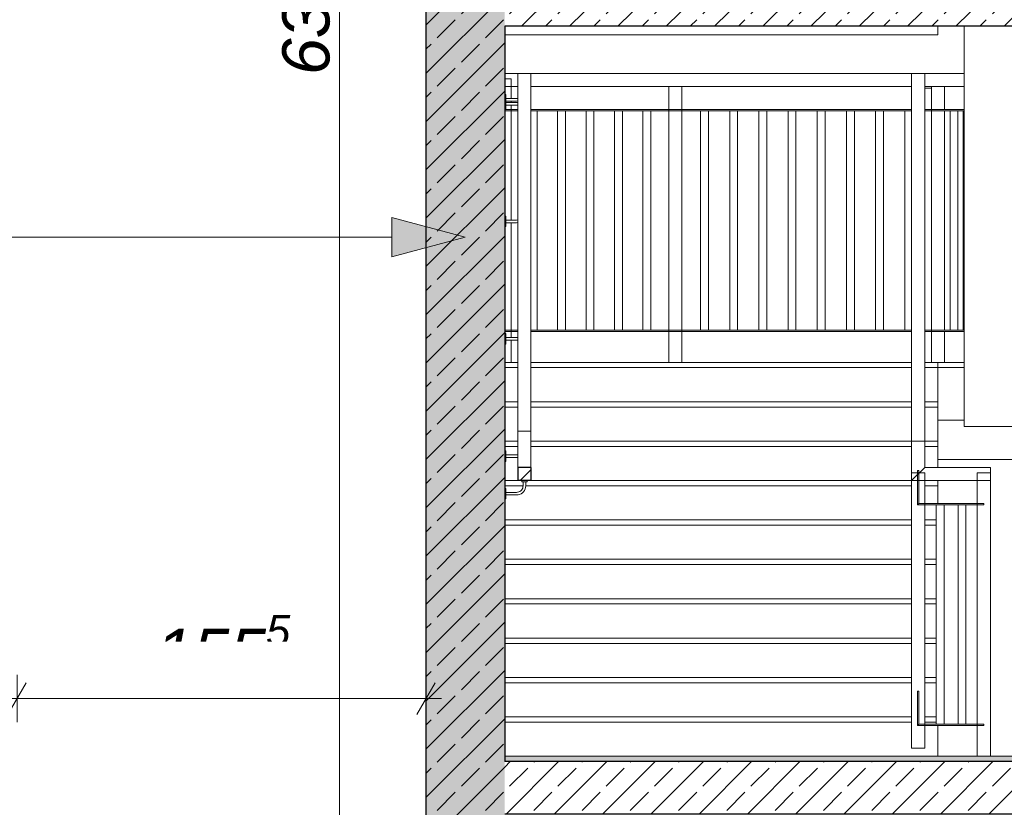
# Model space of a CAD drawing. Header units: centimetres. Extents: x -1103 to 10505, y -997 to 1780.
# Tile 30 of 102: x 1592 to 1967, y 640 to 940. Entities that reach past the tile are written whole.
import ezdxf

# ---------------------------------------------------------------- set-up
doc = ezdxf.new("R2010")
doc.units = ezdxf.units.CM
doc.header["$LTSCALE"] = 0.1
doc.header["$MEASUREMENT"] = 0
doc.linetypes.add('Wipeout_Contour', pattern=[1000, 0, -1000])
for name, color, linetype in [('2_barierki.K_IR', 7, 'Continuous'), ('2_belki.K_IR', 7, 'Continuous'), ('2_schody.K_IR', 7, 'Continuous'), ('2_stropy.ISTN', 7, 'Continuous'), ('2_ściany.K_IR', 7, 'Continuous'), ('3_opisy.K_IR', 7, 'Continuous'), ('5_wymiary.K_IR', 7, 'Continuous')]:
    doc.layers.add(name, color=color, linetype=linetype)
doc.styles.add('GENERATED_STYLE_3', font='txt')
doc.dimstyles.new('GENERATED_STYLE__1', dxfattribs={"dimtxt": 18, "dimasz": 9.178744, "dimexe": 0.18, "dimexo": 2, "dimgap": 0.09, "dimtad": 1, "dimtih": 1, "dimtoh": 1, "dimdec": 0, "dimzin": 0, "dimdsep": 46, "dimtxsty": 'GENERATED_STYLE_3', "dimblk": 'ARROWHEAD_2', "dimblk1": 'ARROWHEAD_2', "dimblk2": 'ARROWHEAD_2', "dimcen": 0.09, "dimclrd": 1, "dimclre": 1, "dimclrt": 1, "dimadec": 1, "dimazin": 0, "dimtfac": 1, "dimtdec": 4, "dimtmove": 0, "dimatfit": 3, "dimfxl": 1, "dimtolj": 1, "dimtzin": 0, "dimarcsym": 0})
doc.dimstyles.new('GENERATED_STYLE__2', dxfattribs={"dimtxt": 18, "dimasz": 9.178744, "dimexe": 0.18, "dimexo": 2, "dimgap": 0.09, "dimtad": 1, "dimdec": 0, "dimzin": 0, "dimdsep": 46, "dimtxsty": 'GENERATED_STYLE_3', "dimblk": 'ARROWHEAD_2', "dimblk1": 'ARROWHEAD_2', "dimblk2": 'ARROWHEAD_2', "dimcen": 0.09, "dimclrd": 1, "dimclre": 1, "dimclrt": 1, "dimadec": 1, "dimazin": 0, "dimtfac": 1, "dimtdec": 4, "dimtmove": 0, "dimatfit": 3, "dimfxl": 1, "dimtolj": 1, "dimtzin": 0, "dimarcsym": 0})
pattern_1 = [(45, (0, 0), (-9.19239, 9.19239), []), (45, (-4.596, 4.596), (-9.19239, 9.19239), [9.75, -3.25])]

# ---------------------------------------------------------------- blocks, each defined once
blk = doc.blocks.new('ElemPrzekroju_23_1')
at = {"layer": '2_schody.K_IR', "linetype": 'Continuous', "lineweight": 0, "true_color": 0x000000}
blk.add_hatch(color=18, dxfattribs=at).paths.add_polyline_path([(1776.85, 959.5), (1776.85, 957.5), (2116.85, 957.5), (2116.85, 959.5)])
at = {"layer": '2_schody.K_IR', "color": 7, "linetype": 'Continuous', "lineweight": 15}
blk.add_line((2116.85, 959.5), (1776.85, 959.5), dxfattribs=at)
at = {"color": 254, "linetype": 'Wipeout_Contour', "lineweight": 0, "ltscale": 8665.856254}
blk.add_wipeout([(1776.85, 957.5), (1776.85, 937.5), (2116.85, 937.5), (2116.85, 957.5)], dxfattribs=at).dxf.layer = '2_schody.K_IR'
at = {"layer": '2_schody.K_IR', "linetype": 'Continuous', "lineweight": 0, "true_color": 0x000000}
h = blk.add_hatch(dxfattribs=at)
h.set_pattern_fill('Beton_zbrojony_0001', color=18, style=0, pattern_type=2)
h.set_pattern_definition(pattern_1)
h.paths.add_polyline_path([(1776.85, 957.5), (1776.85, 937.5), (2116.85, 937.5), (2116.85, 957.5)])
at = {"layer": '2_schody.K_IR', "color": 7, "linetype": 'Continuous', "lineweight": 30}
for p, q in [((2116.85, 957.5), (1776.85, 957.5)), ((2116.85, 937.5), (1776.85, 937.5))]:
    blk.add_line(p, q, dxfattribs=at)
at = {"layer": '2_schody.K_IR', "color": 7, "linetype": 'Continuous', "lineweight": 0}
blk.add_line((2116.85, 959.5), (2116.85, 957.5), dxfattribs=at)
blk = doc.blocks.new('ElemPrzekroju_114_1')
at = {"layer": '2_stropy.ISTN', "linetype": 'Continuous', "lineweight": 0, "true_color": 0x000000}
blk.add_hatch(color=18, dxfattribs=at).paths.add_polyline_path([(2116.85, 659.5), (1776.85, 659.5), (1776.85, 657.5), (2116.85, 657.5)])
at = {"layer": '2_stropy.ISTN', "color": 7, "linetype": 'Continuous', "lineweight": 15}
blk.add_line((2116.85, 659.5), (1776.85, 659.5), dxfattribs=at)
at = {"color": 254, "linetype": 'Wipeout_Contour', "lineweight": 0, "ltscale": 8209.679268}
blk.add_wipeout([(1776.85, 657.5), (1776.85, 637.5), (2116.85, 637.5), (2116.85, 657.5)], dxfattribs=at).dxf.layer = '2_stropy.ISTN'
at = {"layer": '2_stropy.ISTN', "linetype": 'Continuous', "lineweight": 0, "true_color": 0x000000}
h = blk.add_hatch(dxfattribs=at)
h.set_pattern_fill('Beton_zbrojony_0001', color=18, style=0, pattern_type=2)
h.set_pattern_definition(pattern_1)
h.paths.add_polyline_path([(1776.85, 657.5), (1776.85, 637.5), (2116.85, 637.5), (2116.85, 657.5)])
at = {"layer": '2_stropy.ISTN', "color": 7, "linetype": 'Continuous', "lineweight": 30}
for p, q in [((2116.85, 657.5), (1776.85, 657.5)), ((2116.85, 637.5), (1776.85, 637.5))]:
    blk.add_line(p, q, dxfattribs=at)
at = {"layer": '2_stropy.ISTN', "color": 7, "linetype": 'Continuous', "lineweight": 0}
blk.add_line((2116.85, 659.5), (2116.85, 657.5), dxfattribs=at)
blk = doc.blocks.new('ElemPrzekroju_117_1')
at = {"layer": '2_schody.K_IR', "color": 7, "linetype": 'Continuous', "lineweight": 15}
for p, q in [((1931.85, 674.5), (1776.85, 674.5)), ((1941.19, 674.5), (1936.85, 674.5))]:
    blk.add_line(p, q, dxfattribs=at)
blk = doc.blocks.new('ElemPrzekroju_118_1')
at = {"layer": '2_schody.K_IR', "color": 7, "linetype": 'Continuous', "lineweight": 15}
for p, q in [((1931.85, 689.5), (1776.85, 689.5)), ((1941.19, 689.5), (1936.85, 689.5))]:
    blk.add_line(p, q, dxfattribs=at)
blk = doc.blocks.new('ElemPrzekroju_119_1')
at = {"layer": '2_schody.K_IR', "color": 7, "linetype": 'Continuous', "lineweight": 15}
for p, q in [((1931.85, 704.5), (1776.85, 704.5)), ((1941.19, 704.5), (1936.85, 704.5))]:
    blk.add_line(p, q, dxfattribs=at)
blk = doc.blocks.new('ElemPrzekroju_120_1')
at = {"layer": '2_schody.K_IR', "color": 7, "linetype": 'Continuous', "lineweight": 15}
for p, q in [((1931.85, 719.5), (1776.85, 719.5)), ((1941.19, 719.5), (1936.85, 719.5))]:
    blk.add_line(p, q, dxfattribs=at)
blk = doc.blocks.new('ElemPrzekroju_121_1')
at = {"layer": '2_schody.K_IR', "color": 7, "linetype": 'Continuous', "lineweight": 15}
for p, q in [((1931.85, 734.5), (1776.85, 734.5)), ((1941.19, 734.5), (1936.85, 734.5))]:
    blk.add_line(p, q, dxfattribs=at)
blk = doc.blocks.new('ElemPrzekroju_122_1')
at = {"layer": '2_schody.K_IR', "color": 7, "linetype": 'Continuous', "lineweight": 15}
for p, q in [((1931.85, 749.5), (1776.85, 749.5)), ((1941.19, 749.5), (1936.85, 749.5))]:
    blk.add_line(p, q, dxfattribs=at)
blk = doc.blocks.new('ElemPrzekroju_123_1')
at = {"layer": '2_schody.K_IR', "color": 7, "linetype": 'Continuous', "lineweight": 15}
for p, q in [((1781.85, 764.5), (1776.85, 764.5)), ((1931.85, 764.5), (1786.85, 764.5)), ((1941.85, 762.5), (1941.85, 764.5))]:
    blk.add_line(p, q, dxfattribs=at)
blk = doc.blocks.new('ElemPrzekroju_124_1')
at = {"layer": '2_schody.K_IR', "color": 7, "linetype": 'Continuous', "lineweight": 15}
for p, q in [((1781.85, 779.5), (1776.85, 779.5)), ((1931.85, 779.5), (1786.85, 779.5)), ((1941.85, 779.5), (1936.85, 779.5)), ((1941.85, 777.5), (1941.85, 779.5))]:
    blk.add_line(p, q, dxfattribs=at)
blk = doc.blocks.new('ElemPrzekroju_125_1')
at = {"layer": '2_schody.K_IR', "color": 7, "linetype": 'Continuous', "lineweight": 15}
for p, q in [((1781.85, 809.5), (1776.85, 809.5)), ((1931.85, 809.5), (1786.85, 809.5)), ((1941.85, 809.5), (1936.85, 809.5)), ((1951.86, 809.5), (1941.85, 809.5)), ((1941.85, 807.5), (1941.85, 809.5))]:
    blk.add_line(p, q, dxfattribs=at)
blk = doc.blocks.new('ElemPrzekroju_126_1')
at = {"layer": '2_schody.K_IR', "color": 7, "linetype": 'Continuous', "lineweight": 15}
for p, q in [((1781.85, 794.5), (1776.85, 794.5)), ((1931.85, 794.5), (1786.85, 794.5)), ((1941.85, 794.5), (1936.85, 794.5)), ((1941.85, 792.5), (1941.85, 794.5))]:
    blk.add_line(p, q, dxfattribs=at)
blk = doc.blocks.new('ElemPrzekroju_128_1')
at = {"layer": '2_schody.K_IR', "color": 7, "linetype": 'Continuous', "lineweight": 15}
for p, q in [((1951.86, 937.5), (1951.86, 919.14)), ((2116.86, 919.14), (2116.86, 922.5)), ((1951.86, 917.26), (1951.86, 919.14)), ((2116.86, 919.14), (2116.86, 917.26)), ((1951.86, 915.39), (1951.86, 917.26)), ((1951.86, 913.51), (1951.86, 915.39)), ((2116.86, 917.26), (2116.86, 915.39)), ((2116.86, 915.39), (2116.86, 913.51)), ((1951.86, 911.64), (1951.86, 913.51)), ((1951.86, 909.76), (1951.86, 911.64)), ((2116.86, 913.51), (2116.86, 911.64)), ((2116.86, 911.64), (2116.86, 909.76)), ((1951.86, 907.89), (1951.86, 909.76)), ((1951.86, 906.01), (1951.86, 907.89)), ((2116.86, 909.76), (2116.86, 907.89)), ((2116.86, 907.89), (2116.86, 906.01)), ((1951.86, 904.14), (1951.86, 906.01)), ((1951.86, 901.64), (1951.86, 904.14)), ((2116.86, 906.01), (2116.86, 904.14)), ((2116.86, 904.14), (2116.86, 901.64)), ((1951.86, 899.14), (1951.86, 901.64)), ((2116.86, 901.64), (2116.86, 899.14)), ((1951.86, 896.64), (1951.86, 899.14)), ((1951.86, 894.14), (1951.86, 896.64)), ((2116.86, 899.14), (2116.86, 896.64)), ((2116.86, 896.64), (2116.86, 894.14)), ((1951.86, 891.64), (1951.86, 894.14)), ((2116.86, 894.14), (2116.86, 891.64)), ((1951.86, 889.14), (1951.86, 891.64)), ((1951.86, 887.26), (1951.86, 889.14)), ((2116.86, 891.64), (2116.86, 889.14)), ((2116.86, 889.14), (2116.86, 887.26)), ((1951.86, 885.39), (1951.86, 887.26)), ((1951.86, 883.51), (1951.86, 885.39)), ((2116.86, 887.26), (2116.86, 885.39)), ((2116.86, 885.39), (2116.86, 883.51)), ((1951.86, 881.64), (1951.86, 883.51)), ((1951.86, 879.76), (1951.86, 881.64)), ((2116.86, 883.51), (2116.86, 881.64)), ((2116.86, 881.64), (2116.86, 879.76)), ((1951.86, 877.89), (1951.86, 879.76)), ((1951.86, 876.01), (1951.86, 877.89)), ((2116.86, 879.76), (2116.86, 877.89)), ((2116.86, 877.89), (2116.86, 876.01)), ((1951.86, 874.14), (1951.86, 876.01)), ((1951.86, 871.64), (1951.86, 874.14)), ((2116.86, 876.01), (2116.86, 874.14)), ((2116.86, 874.14), (2116.86, 871.64)), ((1951.86, 869.14), (1951.86, 871.64)), ((2116.86, 871.64), (2116.86, 869.14)), ((1951.86, 866.64), (1951.86, 869.14)), ((1951.86, 864.14), (1951.86, 866.64)), ((2116.86, 869.14), (2116.86, 866.64)), ((2116.86, 866.64), (2116.86, 864.14)), ((1951.86, 861.64), (1951.86, 864.14)), ((2116.86, 864.14), (2116.86, 861.64)), ((1951.86, 859.14), (1951.86, 861.64)), ((1951.86, 857.26), (1951.86, 859.14)), ((2116.86, 861.64), (2116.86, 859.14)), ((2116.86, 859.14), (2116.86, 857.26)), ((1951.86, 855.39), (1951.86, 857.26)), ((1951.86, 853.51), (1951.86, 855.39)), ((2116.86, 857.26), (2116.86, 855.39)), ((2116.86, 855.39), (2116.86, 853.51)), ((1951.86, 851.64), (1951.86, 853.51)), ((1951.86, 849.76), (1951.86, 851.64)), ((2116.86, 853.51), (2116.86, 851.64)), ((2116.86, 851.64), (2116.86, 849.76)), ((1951.86, 847.89), (1951.86, 849.76)), ((1951.86, 846.01), (1951.86, 847.89)), ((2116.86, 849.76), (2116.86, 847.89)), ((2116.86, 847.89), (2116.86, 846.01)), ((1951.86, 844.14), (1951.86, 846.01)), ((1951.86, 842.26), (1951.86, 844.14)), ((2116.86, 846.01), (2116.86, 844.14)), ((2116.86, 844.14), (2116.86, 842.26)), ((1951.86, 840.39), (1951.86, 842.26)), ((1951.86, 838.51), (1951.86, 840.39)), ((2116.86, 842.26), (2116.86, 840.39)), ((2116.86, 840.39), (2116.86, 838.51)), ((1951.86, 836.64), (1951.86, 838.51)), ((1951.86, 834.76), (1951.86, 836.64)), ((2116.86, 838.51), (2116.86, 836.64)), ((2116.86, 836.64), (2116.86, 834.76)), ((1951.86, 832.89), (1951.86, 834.76)), ((1951.86, 831.01), (1951.86, 832.89)), ((2116.86, 834.76), (2116.86, 832.89)), ((2116.86, 832.89), (2116.86, 831.01)), ((1951.86, 829.14), (1951.86, 831.01)), ((1951.86, 827.26), (1951.86, 829.14)), ((2116.86, 831.01), (2116.86, 829.14)), ((2116.86, 829.14), (2116.86, 827.26)), ((1951.86, 825.39), (1951.86, 827.26)), ((1951.86, 824.76), (1951.86, 825.39)), ((2116.86, 827.26), (2116.86, 825.39)), ((2116.86, 825.39), (2116.86, 824.76)), ((1951.86, 824.14), (1951.86, 824.76)), ((1951.86, 822.89), (1951.86, 824.14)), ((1951.86, 821.64), (1951.86, 822.89)), ((1951.86, 820.39), (1951.86, 821.64)), ((2116.86, 824.76), (2116.86, 824.14)), ((2116.86, 824.14), (2116.86, 822.89)), ((2116.86, 822.89), (2116.86, 821.64)), ((2116.86, 821.64), (2116.86, 820.39)), ((1951.86, 819.14), (1951.86, 820.39)), ((1951.86, 818.51), (1951.86, 819.14)), ((1951.86, 817.89), (1951.86, 818.51)), ((1951.86, 816.01), (1951.86, 817.89)), ((2116.86, 820.39), (2116.86, 819.14)), ((2116.86, 819.14), (2116.86, 818.51)), ((2116.86, 818.51), (2116.86, 817.89)), ((2116.86, 817.89), (2116.86, 816.01)), ((1951.86, 814.14), (1951.86, 816.01)), ((1951.86, 812.26), (1951.86, 814.14)), ((2116.86, 816.01), (2116.86, 814.14)), ((2116.86, 814.14), (2116.86, 812.26)), ((1951.86, 810.39), (1951.86, 812.26)), ((1951.86, 809.76), (1951.86, 810.39)), ((2116.86, 812.26), (2116.86, 810.39)), ((2116.86, 810.39), (2116.86, 809.76)), ((1951.86, 809.14), (1951.86, 809.76)), ((1951.86, 807.89), (1951.86, 809.14)), ((1951.86, 806.64), (1951.86, 807.89)), ((1951.86, 805.39), (1951.86, 806.64)), ((2116.86, 809.76), (2116.86, 809.14)), ((2116.86, 809.14), (2116.86, 807.89)), ((2116.86, 807.89), (2116.86, 806.64)), ((2116.86, 806.64), (2116.86, 805.39)), ((1951.86, 804.14), (1951.86, 805.39)), ((1951.86, 803.51), (1951.86, 804.14)), ((1951.86, 802.89), (1951.86, 803.51)), ((1951.86, 801.01), (1951.86, 802.89)), ((2116.86, 805.39), (2116.86, 804.14)), ((2116.86, 804.14), (2116.86, 803.51)), ((2116.86, 803.51), (2116.86, 802.89)), ((2116.86, 802.89), (2116.86, 801.01)), ((1951.86, 799.14), (1951.86, 801.01)), ((1951.86, 796.64), (1951.86, 799.14)), ((2116.86, 801.01), (2116.86, 799.14)), ((2116.86, 799.14), (2116.86, 796.64)), ((1951.86, 794.14), (1951.86, 796.64)), ((2116.86, 796.64), (2116.86, 794.14)), ((1951.86, 791.64), (1951.86, 794.14)), ((1951.86, 789.14), (1951.86, 791.64)), ((2116.86, 794.14), (2116.86, 791.64)), ((2116.86, 791.64), (2116.86, 789.14)), ((1951.86, 786.64), (1951.86, 789.14)), ((2116.86, 789.14), (2116.86, 786.64)), ((1951.86, 785.14), (1951.86, 786.64)), ((2116.86, 785.14), (1951.86, 785.14)), ((2116.86, 786.64), (2116.86, 785.14))]:
    blk.add_line(p, q, dxfattribs=at)
blk = doc.blocks.new('ElemPrzekroju_129_1')
at = {"layer": '2_schody.K_IR', "color": 7, "linetype": 'Continuous', "lineweight": 15}
for p, q in [((1951.86, 807.5), (1941.85, 807.5)), ((1951.86, 787.5), (1941.85, 787.5))]:
    blk.add_line(p, q, dxfattribs=at)
blk = doc.blocks.new('ElemPrzekroju_140_1')
at = {"layer": '2_schody.K_IR', "color": 7, "linetype": 'Continuous', "lineweight": 15}
for p, q in [((1941.85, 934.19), (1941.85, 937.5)), ((1776.85, 934.19), (1941.85, 934.19))]:
    blk.add_line(p, q, dxfattribs=at)
blk = doc.blocks.new('ElemPrzekroju_209_1')
at = {"layer": '2_schody.K_IR', "color": 7, "linetype": 'Continuous', "lineweight": 15}
for p, q in [((1776.85, 672.5), (1931.85, 672.5)), ((1936.85, 672.5), (1941.19, 672.5)), ((1941.85, 659.5), (1941.85, 671.25))]:
    blk.add_line(p, q, dxfattribs=at)
blk = doc.blocks.new('ElemPrzekroju_210_1')
at = {"layer": '2_schody.K_IR', "color": 7, "linetype": 'Continuous', "lineweight": 15}
for p, q in [((1776.85, 687.5), (1931.85, 687.5)), ((1936.85, 687.5), (1941.19, 687.5))]:
    blk.add_line(p, q, dxfattribs=at)
blk = doc.blocks.new('ElemPrzekroju_211_1')
at = {"layer": '2_schody.K_IR', "color": 7, "linetype": 'Continuous', "lineweight": 15}
for p, q in [((1776.85, 702.5), (1931.85, 702.5)), ((1936.85, 702.5), (1941.19, 702.5))]:
    blk.add_line(p, q, dxfattribs=at)
blk = doc.blocks.new('ElemPrzekroju_212_1')
at = {"layer": '2_schody.K_IR', "color": 7, "linetype": 'Continuous', "lineweight": 15}
for p, q in [((1776.85, 717.5), (1931.85, 717.5)), ((1936.85, 717.5), (1941.19, 717.5))]:
    blk.add_line(p, q, dxfattribs=at)
blk = doc.blocks.new('ElemPrzekroju_213_1')
at = {"layer": '2_schody.K_IR', "color": 7, "linetype": 'Continuous', "lineweight": 15}
for p, q in [((1776.85, 732.5), (1931.85, 732.5)), ((1936.85, 732.5), (1941.19, 732.5))]:
    blk.add_line(p, q, dxfattribs=at)
blk = doc.blocks.new('ElemPrzekroju_214_1')
at = {"layer": '2_schody.K_IR', "color": 7, "linetype": 'Continuous', "lineweight": 15}
for p, q in [((1776.85, 747.5), (1931.85, 747.5)), ((1936.85, 747.5), (1941.19, 747.5))]:
    blk.add_line(p, q, dxfattribs=at)
blk = doc.blocks.new('ElemPrzekroju_215_1')
at = {"layer": '2_schody.K_IR', "color": 7, "linetype": 'Continuous', "lineweight": 15}
for p, q in [((1776.85, 762.5), (1783.85, 762.5)), ((1784.85, 762.5), (1931.85, 762.5)), ((1936.85, 762.5), (1941.85, 762.5)), ((1941.85, 755.75), (1941.85, 762.5))]:
    blk.add_line(p, q, dxfattribs=at)
blk = doc.blocks.new('ElemPrzekroju_216_1')
at = {"layer": '2_schody.K_IR', "color": 7, "linetype": 'Continuous', "lineweight": 15}
for p, q in [((1776.85, 777.5), (1781.85, 777.5)), ((1786.85, 777.5), (1931.85, 777.5)), ((1936.85, 777.5), (1941.85, 777.5)), ((1941.85, 769.5), (1941.85, 777.5))]:
    blk.add_line(p, q, dxfattribs=at)
blk = doc.blocks.new('ElemPrzekroju_217_1')
at = {"layer": '2_schody.K_IR', "color": 7, "linetype": 'Continuous', "lineweight": 15}
for p, q in [((1776.85, 807.5), (1781.85, 807.5)), ((1786.85, 807.5), (1931.85, 807.5)), ((1936.85, 807.5), (1941.85, 807.5)), ((1941.85, 794.5), (1941.85, 807.5))]:
    blk.add_line(p, q, dxfattribs=at)
blk = doc.blocks.new('ElemPrzekroju_218_1')
at = {"layer": '2_schody.K_IR', "color": 7, "linetype": 'Continuous', "lineweight": 15}
for p, q in [((1776.85, 792.5), (1781.85, 792.5)), ((1786.85, 792.5), (1931.85, 792.5)), ((1936.85, 792.5), (1941.85, 792.5)), ((1941.85, 779.5), (1941.85, 792.5))]:
    blk.add_line(p, q, dxfattribs=at)
blk = doc.blocks.new('ElemPrzekroju_241_1')
at = {"layer": '2_belki.K_IR', "color": 7, "linetype": 'Continuous', "lineweight": 0}
blk.add_line((1941.85, 772.5), (2116.85, 772.5), dxfattribs=at)
blk = doc.blocks.new('ElemPrzekroju_244_1')
at = {"layer": '2_ściany.K_IR', "linetype": 'Continuous', "lineweight": 0, "true_color": 0xffaaaa}
blk.add_hatch(color=21, dxfattribs=at).paths.add_polyline_path([(1776.85, 1234.5), (1746.85, 1234.5), (1746.85, 624.33), (1776.85, 624.33)])
at = {"layer": '2_ściany.K_IR', "linetype": 'Continuous', "lineweight": 0, "true_color": 0x000000}
h = blk.add_hatch(dxfattribs=at)
h.set_pattern_fill('Beton_zbrojony_0001', color=18, style=0, pattern_type=2)
h.set_pattern_definition(pattern_1)
h.paths.add_polyline_path([(1776.85, 1234.5), (1746.85, 1234.5), (1746.85, 624.33), (1776.85, 624.33)])
at = {"layer": '2_ściany.K_IR', "color": 7, "linetype": 'Continuous', "lineweight": 30}
for p, q in [((1746.85, 1234.5), (1746.85, 624.33)), ((1776.85, 937.5), (1776.85, 659.5)), ((1776.85, 659.5), (1776.85, 657.5))]:
    blk.add_line(p, q, dxfattribs=at)
blk = doc.blocks.new('ElemPrzekroju_285_1')
at = {"layer": '2_barierki.K_IR', "color": 7, "linetype": 'Continuous', "lineweight": 0}
for p, q in [((1776.85, 919.5), (1781.85, 919.5)), ((1786.85, 919.5), (1931.85, 919.5)), ((1776.85, 914.5), (1779.35, 914.5)), ((1779.35, 914.5), (1781.85, 914.5)), ((1786.85, 914.5), (1839.36, 914.5)), ((1844.36, 914.5), (1931.85, 914.5))]:
    blk.add_line(p, q, dxfattribs=at)
blk = doc.blocks.new('ElemPrzekroju_286_1')
at = {"layer": '2_barierki.K_IR', "color": 7, "linetype": 'Continuous', "lineweight": 0}
for p, q in [((1776.85, 821.75), (1779.35, 821.75)), ((1776.85, 821.25), (1779.35, 821.25)), ((1779.35, 821.75), (1781.85, 821.75)), ((1779.35, 821.25), (1781.85, 821.25)), ((1786.85, 821.75), (1839.36, 821.75)), ((1786.85, 821.25), (1839.36, 821.25)), ((1839.36, 821.75), (1844.36, 821.75)), ((1839.36, 821.25), (1844.36, 821.25)), ((1844.36, 821.75), (1931.85, 821.75)), ((1844.36, 821.25), (1931.85, 821.25))]:
    blk.add_line(p, q, dxfattribs=at)
blk = doc.blocks.new('ElemPrzekroju_287_1')
at = {"layer": '2_barierki.K_IR', "color": 7, "linetype": 'Continuous', "lineweight": 0}
for p, q in [((1776.85, 905.75), (1779.35, 905.75)), ((1776.85, 905.25), (1779.35, 905.25)), ((1779.35, 905.75), (1781.85, 905.75)), ((1779.35, 905.25), (1781.85, 905.25)), ((1786.85, 905.75), (1839.36, 905.75)), ((1786.85, 905.25), (1839.36, 905.25)), ((1839.36, 905.75), (1844.36, 905.75)), ((1839.36, 905.25), (1844.36, 905.25)), ((1844.36, 905.75), (1931.85, 905.75)), ((1844.36, 905.25), (1931.85, 905.25))]:
    blk.add_line(p, q, dxfattribs=at)
blk = doc.blocks.new('ElemPrzekroju_332_1')
at = {"layer": '2_barierki.K_IR', "color": 7, "linetype": 'Continuous', "lineweight": 0}
for p, q in [((1777.35, 911.5), (1776.85, 911.5)), ((1777.35, 909.92), (1777.35, 911.5)), ((1781.33, 910), (1777.35, 910)), ((1781.37, 909), (1777.35, 909)), ((1781.79, 910.04), (1781.33, 910)), ((1781.85, 909.04), (1781.37, 909)), ((1781.85, 910.06), (1781.79, 910.04))]:
    blk.add_line(p, q, dxfattribs=at)
blk = doc.blocks.new('ElemPrzekroju_333_1')
at = {"layer": '2_barierki.K_IR', "color": 7, "linetype": 'Continuous', "lineweight": 15}
for p, q in [((1786.85, 919.5), (1781.85, 919.5)), ((1781.85, 919.5), (1781.85, 783.25)), ((1786.85, 919.5), (1786.85, 783.25)), ((1786.85, 783.25), (1781.85, 783.25))]:
    blk.add_line(p, q, dxfattribs=at)
at = {"layer": '2_barierki.K_IR', "color": 7, "linetype": 'Continuous', "lineweight": 0}
for p, q in [((1777.35, 909.92), (1776.85, 909.92)), ((1777.35, 905.92), (1777.35, 909.92)), ((1781.33, 908.42), (1777.35, 908.42)), ((1781.79, 908.46), (1781.33, 908.42)), ((1781.85, 908.48), (1781.79, 908.46)), ((1777.35, 905.92), (1776.85, 905.92)), ((1781.37, 907.42), (1777.35, 907.42)), ((1781.85, 907.46), (1781.37, 907.42)), ((1777.35, 865.2), (1776.85, 865.2)), ((1777.35, 861.2), (1777.35, 865.2)), ((1781.33, 863.7), (1777.35, 863.7)), ((1781.37, 862.7), (1777.35, 862.7)), ((1781.79, 863.74), (1781.33, 863.7)), ((1781.85, 862.74), (1781.37, 862.7)), ((1781.85, 863.76), (1781.79, 863.74)), ((1777.35, 861.2), (1776.85, 861.2)), ((1777.35, 820.48), (1776.85, 820.48)), ((1777.35, 816.48), (1777.35, 820.48)), ((1781.33, 818.98), (1777.35, 818.98)), ((1781.37, 817.98), (1777.35, 817.98)), ((1781.79, 819.02), (1781.33, 818.98)), ((1781.85, 818.02), (1781.37, 817.98)), ((1781.85, 819.03), (1781.79, 819.02)), ((1777.35, 816.48), (1776.85, 816.48)), ((1777.35, 775.76), (1776.85, 775.76)), ((1777.35, 771.76), (1777.35, 775.76)), ((1781.33, 774.26), (1777.35, 774.26)), ((1781.37, 773.26), (1777.35, 773.26)), ((1781.79, 774.3), (1781.33, 774.26)), ((1781.85, 773.3), (1781.37, 773.26)), ((1781.85, 774.31), (1781.79, 774.3)), ((1777.35, 771.76), (1776.85, 771.76))]:
    blk.add_line(p, q, dxfattribs=at)
blk = doc.blocks.new('ElemPrzekroju_334_1')
at = {"layer": '2_barierki.K_IR', "color": 7, "linetype": 'Continuous', "lineweight": 15}
for p, q in [((1781.85, 783.25), (1781.85, 769.5)), ((1786.85, 783.25), (1786.85, 769.5))]:
    blk.add_line(p, q, dxfattribs=at)
blk = doc.blocks.new('ElemPrzekroju_335_1')
at = {"layer": '2_barierki.K_IR', "color": 7, "linetype": 'Continuous', "lineweight": 0}
for p, q in [((1777.35, 761.5), (1776.85, 761.5)), ((1777.35, 757.5), (1777.35, 761.5)), ((1783.52, 761.25), (1783.27, 760.89)), ((1783.7, 761.65), (1783.52, 761.25)), ((1783.81, 762.07), (1783.7, 761.65)), ((1783.85, 762.52), (1783.81, 762.07)), ((1784.64, 761.3), (1784.39, 760.75)), ((1784.8, 761.89), (1784.64, 761.3)), ((1784.85, 762.48), (1784.8, 761.89)), ((1777.35, 757.5), (1776.85, 757.5)), ((1781.33, 760), (1777.35, 760)), ((1781.37, 759), (1777.35, 759)), ((1781.79, 760.04), (1781.33, 760)), ((1781.96, 759.05), (1781.37, 759)), ((1782.21, 760.15), (1781.79, 760.04)), ((1782.55, 759.21), (1781.96, 759.05)), ((1782.6, 760.34), (1782.21, 760.15)), ((1783.1, 759.47), (1782.55, 759.21)), ((1782.96, 760.59), (1782.6, 760.34)), ((1783.27, 760.89), (1782.96, 760.59)), ((1783.6, 759.82), (1783.1, 759.47)), ((1784.04, 760.25), (1783.6, 759.82)), ((1784.39, 760.75), (1784.04, 760.25))]:
    blk.add_line(p, q, dxfattribs=at)
at = {"color": 254, "linetype": 'Wipeout_Contour', "lineweight": 0, "ltscale": 7768.869919}
blk.add_wipeout([(1786.85, 769.5), (1781.85, 769.5), (1781.85, 764.5), (1786.85, 764.5)], dxfattribs=at).dxf.layer = '2_barierki.K_IR'
at = {"layer": '2_barierki.K_IR', "linetype": 'Continuous', "lineweight": 0, "true_color": 0x000000}
h = blk.add_hatch(dxfattribs=at)
h.set_pattern_fill('Stal_0001', color=18, style=0, pattern_type=2)
h.set_pattern_definition([(45, (0, 0), (-15.9099, 15.9099), []), (45, (-5.303, 5.303), (-15.9099, 15.9099), [])])
h.paths.add_polyline_path([(1786.85, 769.5), (1781.85, 769.5), (1781.85, 764.5), (1786.85, 764.5)])
at = {"layer": '2_barierki.K_IR', "color": 7, "linetype": 'Continuous', "lineweight": 30}
for p, q in [((1781.85, 769.5), (1781.85, 764.5)), ((1786.85, 769.5), (1781.85, 769.5)), ((1786.85, 769.5), (1786.85, 764.5)), ((1786.85, 764.5), (1781.85, 764.5))]:
    blk.add_line(p, q, dxfattribs=at)
at = {"layer": '2_barierki.K_IR', "color": 7, "linetype": 'Continuous', "lineweight": 0}
for p, q in [((1783.35, 764), (1783.35, 764.5)), ((1783.35, 764), (1785.35, 764)), ((1783.85, 764), (1783.85, 762.52)), ((1784.85, 764), (1784.85, 762.48)), ((1785.35, 764), (1785.35, 764.5))]:
    blk.add_line(p, q, dxfattribs=at)
blk = doc.blocks.new('ElemPrzekroju_354_1')
at = {"layer": '2_barierki.K_IR', "color": 7, "linetype": 'Continuous', "lineweight": 0}
for p, q in [((1959.36, 769.5), (1961.86, 769.5)), ((1961.86, 769.5), (1961.86, 767.5)), ((1959.36, 764.5), (1961.86, 764.5))]:
    blk.add_line(p, q, dxfattribs=at)
blk = doc.blocks.new('ElemPrzekroju_355_1')
at = {"layer": '2_barierki.K_IR', "color": 7, "linetype": 'Continuous', "lineweight": 0}
for p, q in [((1959.36, 769.5), (1936.85, 769.5)), ((1936.85, 764.5), (1931.85, 764.5)), ((1956.86, 764.5), (1936.85, 764.5)), ((1959.36, 764.5), (1956.86, 764.5))]:
    blk.add_line(p, q, dxfattribs=at)
blk = doc.blocks.new('ElemPrzekroju_356_1')
at = {"layer": '2_barierki.K_IR', "color": 7, "linetype": 'Continuous', "lineweight": 0}
for p, q in [((1936.85, 671.25), (1934.1, 671.25)), ((1936.85, 671.75), (1934.6, 671.75)), ((1956.86, 671.75), (1936.85, 671.75)), ((1956.86, 671.25), (1936.85, 671.25)), ((1959.36, 671.75), (1956.86, 671.75)), ((1959.36, 671.25), (1956.86, 671.25)), ((1959.36, 671.25), (1959.36, 671.75))]:
    blk.add_line(p, q, dxfattribs=at)
blk = doc.blocks.new('ElemPrzekroju_357_1')
at = {"layer": '2_barierki.K_IR', "color": 7, "linetype": 'Continuous', "lineweight": 0}
for p, q in [((1936.85, 755.25), (1934.1, 755.25)), ((1936.85, 755.75), (1934.6, 755.75)), ((1956.86, 755.75), (1936.85, 755.75)), ((1956.86, 755.25), (1936.85, 755.25)), ((1959.36, 755.75), (1956.86, 755.75)), ((1959.36, 755.25), (1956.86, 755.25)), ((1959.36, 755.25), (1959.36, 755.75))]:
    blk.add_line(p, q, dxfattribs=at)
blk = doc.blocks.new('ElemPrzekroju_358_1')
at = {"layer": '2_barierki.K_IR', "color": 7, "linetype": 'Continuous', "lineweight": 0}
for p, q in [((1936.85, 919.5), (1951.86, 919.5)), ((1936.85, 914.5), (1951.86, 914.5))]:
    blk.add_line(p, q, dxfattribs=at)
blk = doc.blocks.new('ElemPrzekroju_359_1')
at = {"layer": '2_barierki.K_IR', "color": 7, "linetype": 'Continuous', "lineweight": 0}
for p, q in [((1936.85, 821.75), (1939.36, 821.75)), ((1936.85, 821.25), (1939.36, 821.25)), ((1939.36, 821.75), (1951.86, 821.75)), ((1939.36, 821.25), (1951.86, 821.25))]:
    blk.add_line(p, q, dxfattribs=at)
blk = doc.blocks.new('ElemPrzekroju_360_1')
at = {"layer": '2_barierki.K_IR', "color": 7, "linetype": 'Continuous', "lineweight": 0}
for p, q in [((1936.85, 905.75), (1939.36, 905.75)), ((1936.85, 905.25), (1939.36, 905.25)), ((1939.36, 905.75), (1951.86, 905.75)), ((1939.36, 905.25), (1951.86, 905.25))]:
    blk.add_line(p, q, dxfattribs=at)
blk = doc.blocks.new('ElemPrzekroju_579_1')
at = {"layer": '2_barierki.K_IR', "color": 7, "linetype": 'Continuous', "lineweight": 0}
for p, q in [((1839.36, 914.5), (1844.36, 914.5)), ((1839.36, 905.75), (1839.36, 914.5)), ((1844.36, 905.75), (1844.36, 914.5)), ((1839.36, 905.25), (1839.36, 905.75)), ((1839.36, 821.75), (1839.36, 905.25)), ((1844.36, 905.25), (1844.36, 905.75)), ((1844.36, 821.75), (1844.36, 905.25)), ((1839.36, 821.25), (1839.36, 821.75)), ((1839.36, 809.5), (1839.36, 821.25)), ((1844.36, 821.25), (1844.36, 821.75)), ((1844.36, 809.5), (1844.36, 821.25))]:
    blk.add_line(p, q, dxfattribs=at)
blk = doc.blocks.new('ElemPrzekroju_580_1')
at = {"layer": '2_barierki.K_IR', "color": 7, "linetype": 'Continuous', "lineweight": 0}
blk.add_line((1789.19, 821.75), (1789.19, 905.25), dxfattribs=at)
blk = doc.blocks.new('ElemPrzekroju_581_1')
at = {"layer": '2_barierki.K_IR', "color": 7, "linetype": 'Continuous', "lineweight": 0}
for p, q in [((1797.02, 821.75), (1797.02, 905.25)), ((1800.02, 821.75), (1800.02, 905.25))]:
    blk.add_line(p, q, dxfattribs=at)
blk = doc.blocks.new('ElemPrzekroju_582_1')
at = {"layer": '2_barierki.K_IR', "color": 7, "linetype": 'Continuous', "lineweight": 0}
for p, q in [((1807.85, 821.75), (1807.85, 905.25)), ((1810.85, 821.75), (1810.85, 905.25))]:
    blk.add_line(p, q, dxfattribs=at)
blk = doc.blocks.new('ElemPrzekroju_583_1')
at = {"layer": '2_barierki.K_IR', "color": 7, "linetype": 'Continuous', "lineweight": 0}
for p, q in [((1818.69, 821.75), (1818.69, 905.25)), ((1821.69, 821.75), (1821.69, 905.25))]:
    blk.add_line(p, q, dxfattribs=at)
blk = doc.blocks.new('ElemPrzekroju_584_1')
at = {"layer": '2_barierki.K_IR', "color": 7, "linetype": 'Continuous', "lineweight": 0}
for p, q in [((1829.52, 821.75), (1829.52, 905.25)), ((1832.52, 821.75), (1832.52, 905.25))]:
    blk.add_line(p, q, dxfattribs=at)
blk = doc.blocks.new('ElemPrzekroju_585_1')
at = {"layer": '2_barierki.K_IR', "color": 7, "linetype": 'Continuous', "lineweight": 0}
for p, q in [((1939.36, 913.94), (1939.36, 914.5)), ((1944.36, 905.75), (1944.36, 914.5)), ((1944.36, 821.75), (1944.36, 905.25)), ((1944.36, 809.5), (1944.36, 821.25))]:
    blk.add_line(p, q, dxfattribs=at)
blk = doc.blocks.new('ElemPrzekroju_586_1')
at = {"layer": '2_barierki.K_IR', "color": 7, "linetype": 'Continuous', "lineweight": 0}
for p, q in [((1851.47, 821.75), (1851.47, 905.25)), ((1854.47, 821.75), (1854.47, 905.25))]:
    blk.add_line(p, q, dxfattribs=at)
blk = doc.blocks.new('ElemPrzekroju_587_1')
at = {"layer": '2_barierki.K_IR', "color": 7, "linetype": 'Continuous', "lineweight": 0}
for p, q in [((1862.58, 821.75), (1862.58, 905.25)), ((1865.58, 821.75), (1865.58, 905.25))]:
    blk.add_line(p, q, dxfattribs=at)
blk = doc.blocks.new('ElemPrzekroju_588_1')
at = {"layer": '2_barierki.K_IR', "color": 7, "linetype": 'Continuous', "lineweight": 0}
for p, q in [((1873.69, 821.75), (1873.69, 905.25)), ((1876.69, 821.75), (1876.69, 905.25))]:
    blk.add_line(p, q, dxfattribs=at)
blk = doc.blocks.new('ElemPrzekroju_589_1')
at = {"layer": '2_barierki.K_IR', "color": 7, "linetype": 'Continuous', "lineweight": 0}
for p, q in [((1884.8, 821.75), (1884.8, 905.25)), ((1887.8, 821.75), (1887.8, 905.25))]:
    blk.add_line(p, q, dxfattribs=at)
blk = doc.blocks.new('ElemPrzekroju_590_1')
at = {"layer": '2_barierki.K_IR', "color": 7, "linetype": 'Continuous', "lineweight": 0}
for p, q in [((1895.91, 821.75), (1895.91, 905.25)), ((1898.91, 821.75), (1898.91, 905.25))]:
    blk.add_line(p, q, dxfattribs=at)
blk = doc.blocks.new('ElemPrzekroju_591_1')
at = {"layer": '2_barierki.K_IR', "color": 7, "linetype": 'Continuous', "lineweight": 0}
for p, q in [((1907.02, 821.75), (1907.02, 905.25)), ((1910.02, 821.75), (1910.02, 905.25))]:
    blk.add_line(p, q, dxfattribs=at)
blk = doc.blocks.new('ElemPrzekroju_592_1')
at = {"layer": '2_barierki.K_IR', "color": 7, "linetype": 'Continuous', "lineweight": 0}
for p, q in [((1918.13, 821.75), (1918.13, 905.25)), ((1921.13, 821.75), (1921.13, 905.25))]:
    blk.add_line(p, q, dxfattribs=at)
blk = doc.blocks.new('ElemPrzekroju_593_1')
at = {"layer": '2_barierki.K_IR', "color": 7, "linetype": 'Continuous', "lineweight": 0}
blk.add_line((1929.24, 821.75), (1929.24, 905.25), dxfattribs=at)
blk = doc.blocks.new('ElemPrzekroju_594_1')
at = {"layer": '2_barierki.K_IR', "color": 7, "linetype": 'Continuous', "lineweight": 0}
blk.add_line((1951.47, 821.75), (1951.47, 905.25), dxfattribs=at)
blk = doc.blocks.new('ElemPrzekroju_598_1')
at = {"layer": '2_barierki.K_IR', "color": 7, "linetype": 'Continuous', "lineweight": 0}
for p, q in [((1776.85, 917.5), (1779.35, 917.5)), ((1779.35, 914.5), (1779.35, 917.5)), ((1779.35, 910), (1779.35, 914.5)), ((1779.35, 908.42), (1779.35, 909)), ((1779.35, 905.75), (1779.35, 907.42)), ((1779.35, 905.25), (1779.35, 905.75)), ((1779.35, 863.7), (1779.35, 905.25)), ((1779.35, 821.75), (1779.35, 862.7)), ((1779.35, 821.25), (1779.35, 821.75)), ((1779.35, 818.98), (1779.35, 821.25)), ((1779.35, 809.5), (1779.35, 817.98))]:
    blk.add_line(p, q, dxfattribs=at)
blk = doc.blocks.new('ElemPrzekroju_658_1')
at = {"layer": '2_barierki.K_IR', "color": 7, "linetype": 'Continuous', "lineweight": 0}
for p, q in [((1931.85, 767.5), (1931.85, 779.5)), ((1931.85, 779.5), (1936.85, 779.5)), ((1936.85, 769.5), (1936.85, 779.5)), ((1931.85, 764.5), (1936.85, 769.5))]:
    blk.add_line(p, q, dxfattribs=at)
blk = doc.blocks.new('ElemPrzekroju_659_1')
at = {"layer": '2_barierki.K_IR', "color": 7, "linetype": 'Continuous', "lineweight": 0}
for p, q in [((1931.85, 919.5), (1936.85, 919.5)), ((1931.85, 779.5), (1931.85, 919.5)), ((1936.85, 779.5), (1936.85, 919.5))]:
    blk.add_line(p, q, dxfattribs=at)
blk = doc.blocks.new('ElemPrzekroju_660_1')
at = {"layer": '2_barierki.K_IR', "color": 7, "linetype": 'Continuous', "lineweight": 0}
for p, q in [((1949.52, 671.75), (1949.52, 755.25)), ((1952.52, 671.75), (1952.52, 755.25))]:
    blk.add_line(p, q, dxfattribs=at)
blk = doc.blocks.new('ElemPrzekroju_661_1')
at = {"layer": '2_barierki.K_IR', "color": 7, "linetype": 'Continuous', "lineweight": 0}
for p, q in [((1941.19, 671.75), (1941.19, 755.25)), ((1944.19, 671.75), (1944.19, 755.25))]:
    blk.add_line(p, q, dxfattribs=at)
blk = doc.blocks.new('ElemPrzekroju_662_1')
at = {"layer": '2_barierki.K_IR', "color": 7, "linetype": 'Continuous', "lineweight": 0}
for p, q in [((1936.85, 913.94), (1939.36, 913.94)), ((1939.36, 905.75), (1939.36, 913.94)), ((1939.36, 905.25), (1939.36, 905.75)), ((1939.36, 821.75), (1939.36, 905.25)), ((1939.36, 821.25), (1939.36, 821.75)), ((1939.36, 809.5), (1939.36, 821.25))]:
    blk.add_line(p, q, dxfattribs=at)
blk = doc.blocks.new('ElemPrzekroju_663_1')
at = {"layer": '2_barierki.K_IR', "color": 7, "linetype": 'Continuous', "lineweight": 0}
for p, q in [((1946.47, 821.75), (1946.47, 905.25)), ((1949.47, 821.75), (1949.47, 905.25))]:
    blk.add_line(p, q, dxfattribs=at)
blk = doc.blocks.new('ElemPrzekroju_664_1')
at = {"layer": '2_barierki.K_IR', "color": 7, "linetype": 'Continuous', "lineweight": 0}
for p, q in [((1956.86, 767.5), (1961.86, 767.5)), ((1956.86, 764.5), (1956.86, 767.5)), ((1961.86, 659.5), (1961.86, 767.5)), ((1956.86, 755.75), (1956.86, 764.5)), ((1956.86, 755.25), (1956.86, 755.75)), ((1956.86, 671.75), (1956.86, 755.25)), ((1956.86, 671.25), (1956.86, 671.75)), ((1956.86, 659.5), (1956.86, 671.25))]:
    blk.add_line(p, q, dxfattribs=at)
blk = doc.blocks.new('ElemPrzekroju_665_1')
at = {"layer": '2_barierki.K_IR', "color": 7, "linetype": 'Continuous', "lineweight": 0}
for p, q in [((1931.85, 767.5), (1936.85, 767.5)), ((1931.85, 662.53), (1931.85, 767.5)), ((1936.85, 764.5), (1936.85, 767.5)), ((1936.85, 755.75), (1936.85, 764.5)), ((1936.85, 755.25), (1936.85, 755.75)), ((1936.85, 671.75), (1936.85, 755.25)), ((1936.85, 671.25), (1936.85, 671.75)), ((1936.85, 662.53), (1936.85, 671.25)), ((1931.85, 662.53), (1936.85, 662.53))]:
    blk.add_line(p, q, dxfattribs=at)
blk = doc.blocks.new('ElemPrzekroju_666_1')
at = {"layer": '2_barierki.K_IR', "color": 7, "linetype": 'Continuous', "lineweight": 0}
for p, q in [((1934.1, 671.25), (1934.1, 684.3)), ((1934.1, 684.3), (1934.6, 684.3)), ((1934.6, 671.75), (1934.6, 684.3)), ((1934.1, 671.25), (1934.6, 671.75))]:
    blk.add_line(p, q, dxfattribs=at)
blk = doc.blocks.new('ElemPrzekroju_667_1')
at = {"layer": '2_barierki.K_IR', "color": 7, "linetype": 'Continuous', "lineweight": 0}
for p, q in [((1934.1, 755.25), (1934.1, 768.3)), ((1934.1, 768.3), (1934.6, 768.3)), ((1934.6, 755.75), (1934.6, 768.3)), ((1934.1, 755.25), (1934.6, 755.75))]:
    blk.add_line(p, q, dxfattribs=at)
blk = doc.blocks.new('*D693')
at = {"layer": '5_wymiary.K_IR', "color": 1, "linetype": 'Continuous', "lineweight": 0}
for p, q in [((1591.14, 672.44), (1591.14, 690.55)), ((1746.85, 672.44), (1746.85, 690.55)), ((1594.63, 687.53), (1587.66, 675.46)), ((1743.37, 675.46), (1750.34, 687.53)), ((1585.24, 681.5), (1591.14, 681.5)), ((1591.14, 681.5), (1746.85, 681.5)), ((1746.85, 681.5), (1752.76, 681.5))]:
    blk.add_line(p, q, dxfattribs=at)
at = {"layer": '5_wymiary.K_IR', "color": 1, "lineweight": 0, "insert": (1644, 684.8), "char_height": 18, "attachment_point": 7, "style": 'GENERATED_STYLE_3'}
blk.add_mtext('\\A1;{\\pql;\\fArial|b0|i1|c238|p38;155\\fArial|b0|i1|c238|p38;\\A1{\\H.66x;\\S5^  ;}}', dxfattribs=at)
at = {"color": 254, "linetype": 'Wipeout_Contour', "lineweight": 0, "ltscale": 7230.457743}
blk.add_wipeout([(1644, 685.1), (1693.99, 685.1), (1693.99, 703.1), (1644, 703.1)], dxfattribs=at).dxf.layer = '5_wymiary.K_IR'
blk = doc.blocks.new('ARROWHEAD_2')
at = {"color": 0, "linetype": 'Continuous', "lineweight": 0}
for p, q in [((-0.378, -0.655), (0.378, 0.655)), ((0, 0), (-1, 0))]:
    blk.add_line(p, q, dxfattribs=at)
blk = doc.blocks.new('*D702')
at = {"layer": '5_wymiary.K_IR', "color": 1, "linetype": 'Continuous', "lineweight": 0}
for p, q in [((1713.99, 1254.5), (1713.99, 1260.41)), ((1720.03, 1251.01), (1707.95, 1257.99)), ((1723.05, 1254.5), (1704.93, 1254.5)), ((1713.99, 624.33), (1713.99, 1254.5)), ((1707.95, 627.82), (1720.03, 620.84)), ((1723.05, 624.33), (1704.93, 624.33))]:
    blk.add_line(p, q, dxfattribs=at)
at = {"color": 254, "linetype": 'Wipeout_Contour', "lineweight": 0, "ltscale": 7774.379387}
blk.add_wipeout([(1710.39, 918.93), (1710.39, 959.9), (1692.39, 959.9), (1692.39, 918.93)], dxfattribs=at).dxf.layer = '5_wymiary.K_IR'
at = {"layer": '5_wymiary.K_IR', "color": 1, "lineweight": 0, "insert": (1710.39, 918.93), "char_height": 18, "attachment_point": 7, "rotation": 90, "style": 'GENERATED_STYLE_3'}
blk.add_mtext('\\A1;{\\pql;\\fArial|b0|i1|c238|p38;630}', dxfattribs=at)
blk = doc.blocks.new('Polilinia_4_1', base_point=(1094.45, 857.23))
at = {"layer": '3_opisy.K_IR', "linetype": 'Continuous', "lineweight": 0, "true_color": 0x000000}
blk.add_hatch(color=18, dxfattribs=at).paths.add_polyline_path([(1761.85, 857.23), (1733.86, 864.73), (1733.86, 849.73)])
at = {"layer": '3_opisy.K_IR', "color": 7, "linetype": 'Continuous', "lineweight": 15}
for p, q in [((1761.85, 857.23), (1733.86, 864.73)), ((1733.86, 849.73), (1733.86, 864.73)), ((1761.85, 857.23), (1733.86, 849.73))]:
    blk.add_line(p, q, dxfattribs=at)
at = {"layer": '3_opisy.K_IR', "color": 7, "linetype": 'Continuous', "lineweight": 15, "flags": 128}
blk.add_lwpolyline([(1094.45, 857.23), (1531.38, 857.23), (1733.86, 857.23)], dxfattribs=at)

msp = doc.modelspace()

# ---------------------------------------------------------------- block references
at = {"layer": '2_barierki.K_IR', "lineweight": 0}
for name in ['ElemPrzekroju_285_1', 'ElemPrzekroju_333_1', 'ElemPrzekroju_659_1', 'ElemPrzekroju_358_1', 'ElemPrzekroju_598_1', 'ElemPrzekroju_332_1', 'ElemPrzekroju_579_1', 'ElemPrzekroju_662_1', 'ElemPrzekroju_585_1', 'ElemPrzekroju_287_1', 'ElemPrzekroju_580_1', 'ElemPrzekroju_581_1', 'ElemPrzekroju_582_1', 'ElemPrzekroju_583_1', 'ElemPrzekroju_584_1', 'ElemPrzekroju_586_1', 'ElemPrzekroju_587_1', 'ElemPrzekroju_588_1', 'ElemPrzekroju_589_1', 'ElemPrzekroju_590_1', 'ElemPrzekroju_591_1', 'ElemPrzekroju_592_1', 'ElemPrzekroju_593_1', 'ElemPrzekroju_360_1', 'ElemPrzekroju_663_1', 'ElemPrzekroju_594_1', 'ElemPrzekroju_286_1', 'ElemPrzekroju_359_1', 'ElemPrzekroju_334_1', 'ElemPrzekroju_658_1', 'ElemPrzekroju_355_1', 'ElemPrzekroju_354_1', 'ElemPrzekroju_665_1', 'ElemPrzekroju_667_1', 'ElemPrzekroju_357_1', 'ElemPrzekroju_661_1', 'ElemPrzekroju_660_1', 'ElemPrzekroju_666_1', 'ElemPrzekroju_356_1']:
    msp.add_blockref(name, (0, 0), dxfattribs=at)
at = {"layer": '2_belki.K_IR', "lineweight": 0}
msp.add_blockref('ElemPrzekroju_241_1', (0, 0), dxfattribs=at)
at = {"layer": '2_schody.K_IR', "lineweight": 0}
for name in ['ElemPrzekroju_23_1', 'ElemPrzekroju_125_1', 'ElemPrzekroju_217_1', 'ElemPrzekroju_129_1', 'ElemPrzekroju_126_1', 'ElemPrzekroju_218_1', 'ElemPrzekroju_124_1', 'ElemPrzekroju_216_1', 'ElemPrzekroju_123_1', 'ElemPrzekroju_215_1', 'ElemPrzekroju_122_1', 'ElemPrzekroju_214_1', 'ElemPrzekroju_121_1', 'ElemPrzekroju_213_1', 'ElemPrzekroju_120_1', 'ElemPrzekroju_212_1', 'ElemPrzekroju_119_1', 'ElemPrzekroju_211_1', 'ElemPrzekroju_118_1', 'ElemPrzekroju_210_1', 'ElemPrzekroju_117_1']:
    msp.add_blockref(name, (0, 0), dxfattribs=at)
at = {"layer": '2_stropy.ISTN', "lineweight": 0}
msp.add_blockref('ElemPrzekroju_114_1', (0, 0), dxfattribs=at)

# ---------------------------------------------------------------- next in the draw order: block references
at = {"layer": '2_barierki.K_IR', "lineweight": 0}
msp.add_blockref('ElemPrzekroju_664_1', (0, 0), dxfattribs=at)
at = {"layer": '2_schody.K_IR', "lineweight": 0}
for name in ['ElemPrzekroju_140_1', 'ElemPrzekroju_128_1', 'ElemPrzekroju_209_1']:
    msp.add_blockref(name, (0, 0), dxfattribs=at)
at = {"layer": '2_ściany.K_IR', "lineweight": 0}
msp.add_blockref('ElemPrzekroju_244_1', (0, 0), dxfattribs=at)

# ---------------------------------------------------------------- next in the draw order: block references
at = {"layer": '2_barierki.K_IR', "lineweight": 0}
msp.add_blockref('ElemPrzekroju_335_1', (0, 0), dxfattribs=at)

# ---------------------------------------------------------------- next in the draw order: dimensions: what is measured, and where the dimension line sits
at = {"layer": '5_wymiary.K_IR', "color": 1, "linetype": 'Continuous', "lineweight": 0}
dim = msp.add_linear_dim(base=(1746.85, 681.5), p1=(1591.14, 771), p2=(1746.85, 557.33), dimstyle='GENERATED_STYLE__1', dxfattribs=at)
dim.commit()
dim.dimension.update_dxf_attribs({"geometry": '*D693', "text_midpoint": (1688.89, 694.1), "dimtype": 160})

# ---------------------------------------------------------------- next in the draw order: dimensions: what is measured, and where the dimension line sits
dim = msp.add_linear_dim(base=(1713.99, 1254.5), p1=(1746.85, 624.33), p2=(1746.85, 1254.5), angle=90, dimstyle='GENERATED_STYLE__2', dxfattribs=at)
dim.commit()
dim.dimension.update_dxf_attribs({"geometry": '*D702', "text_midpoint": (1701.39, 939.51), "dimtype": 160, "text_rotation": 90})

# ---------------------------------------------------------------- next in the draw order: block references
at = {"layer": '3_opisy.K_IR', "color": 7, "linetype": 'Continuous', "lineweight": 15}
msp.add_blockref('Polilinia_4_1', (1094.45, 857.23), dxfattribs=at)

doc.saveas('drawing.dxf')
